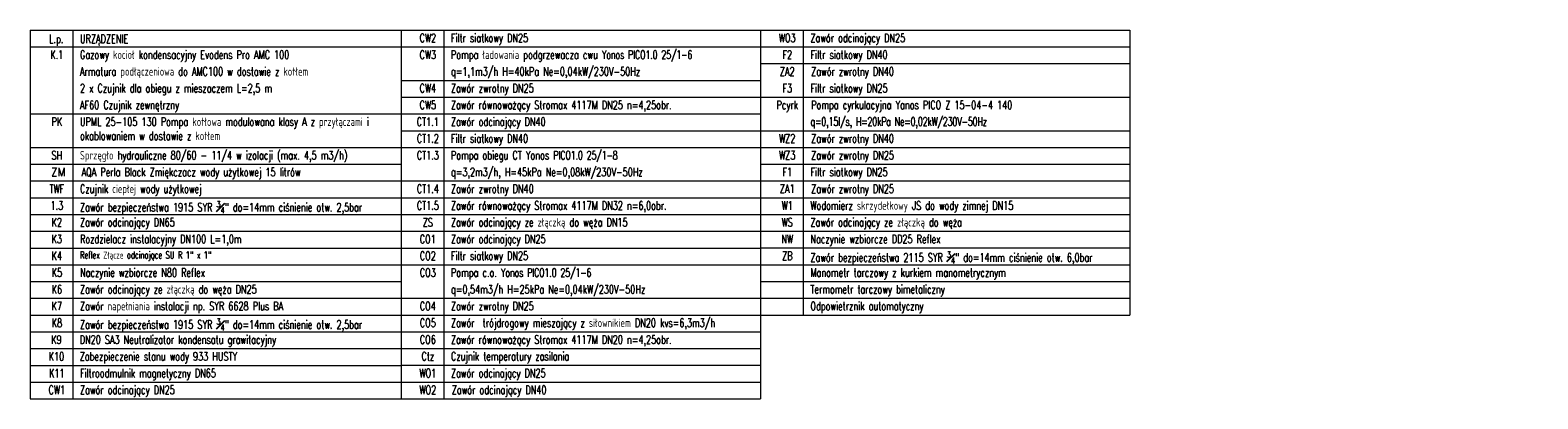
# Model space of a CAD drawing. Header units: millimetres. Extents: x -2127 to 74040, y -8065 to 13366.
# Tile 5 of 5: x 38613 to 74040, y 4700 to 13366. Entities that reach past the tile are written whole.
import ezdxf

# ---------------------------------------------------------------- set-up
doc = ezdxf.new("R2010")
doc.units = ezdxf.units.MM
doc.layers.add('IS-opisy', color=7, linetype='Continuous', lineweight=20)
doc.layers.add('URZĄDZENIA', color=7, linetype='Continuous', lineweight=15)
doc.layers.add('OPISY', color=7, linetype='Continuous')
doc.layers.add('ramka', color=7, linetype='Continuous', lineweight=18, true_color=0x000000)
doc.styles.add('IS', font='simplex.shx', dxfattribs={"width": 0.7})
doc.styles.add('Rg 5mm', font='simplex.shx', dxfattribs={"width": 0.9, "oblique": 15, "height": 60})

msp = doc.modelspace()

# ---------------------------------------------------------------- linework, layer by layer
at = {"layer": 'ramka', "lineweight": 15}
for p, q in [((38613, 13366), (38613, 4700)), ((39615, 13366), (39615, 4700)), ((47329, 13366), (47329, 4700)), ((47329, 13366), (47329, 7458)), ((47329, 13366), (55775, 13366)), ((48331, 13366), (48331, 4701)), ((55775, 13366), (55775, 4701)), ((55775, 13366), (64452, 13366)), ((56777, 13366), (56777, 6670)), ((64452, 13366), (64452, 6670)), ((38613, 12972), (47329, 12972)), ((47329, 12972), (55775, 12972)), ((55775, 12973), (64452, 12973)), ((55775, 12579), (64452, 12579)), ((47329, 12184), (55775, 12184)), ((47329, 11790), (55775, 11790)), ((55775, 11791), (64452, 11791)), ((38613, 11397), (47329, 11397)), ((47329, 11397), (55775, 11397)), ((47329, 11003), (55775, 11003)), ((55775, 11003), (64452, 11003)), ((38613, 10609), (47329, 10609)), ((47329, 10609), (55775, 10609)), ((55775, 10609), (64452, 10609)), ((38613, 10215), (47329, 10215)), ((55775, 10215), (64452, 10215)), ((38613, 9821), (47329, 9821)), ((47329, 9821), (55775, 9821)), ((55775, 9822), (64452, 9822)), ((38613, 9427), (47329, 9427)), ((47329, 9427), (55775, 9427)), ((55775, 9428), (64452, 9428)), ((38613, 9033), (47329, 9033)), ((47329, 9033), (55775, 9033)), ((55775, 9034), (64452, 9034)), ((38613, 8639), (47329, 8639)), ((47329, 8639), (55775, 8639)), ((55775, 8640), (64452, 8640)), ((38613, 8245), (47329, 8245)), ((47329, 8245), (55775, 8245)), ((55775, 8246), (64452, 8246)), ((38613, 7852), (47329, 7852)), ((38613, 7852), (47329, 7852)), ((47329, 7852), (55775, 7852)), ((55775, 7852), (64452, 7852)), ((38613, 7458), (47329, 7458)), ((55775, 7458), (64452, 7458)), ((38613, 7064), (47329, 7064)), ((38613, 7064), (47329, 7064)), ((47329, 7064), (55775, 7064)), ((55775, 7064), (64452, 7064)), ((38613, 6670), (47329, 6670)), ((47329, 6670), (55775, 6670)), ((55775, 6670), (64452, 6670)), ((55775, 6670), (64452, 6670)), ((38613, 6276), (47329, 6276)), ((47329, 6277), (55775, 6277)), ((38613, 5882), (47329, 5882)), ((47329, 5883), (55775, 5883)), ((38613, 5488), (47329, 5488)), ((47329, 5489), (55775, 5489)), ((38613, 5094), (47329, 5094)), ((47329, 5095), (55775, 5095)), ((38613, 4700), (47329, 4700)), ((47329, 4701), (55775, 4701))]:
    msp.add_line(p, q, dxfattribs=at)
at = {"layer": 'URZĄDZENIA'}
msp.add_line((38613, 13366), (47329, 13366), dxfattribs=at)

# ---------------------------------------------------------------- texts
at = {"layer": 'IS-opisy', "insert": (18740, 10953), "char_height": 180, "attachment_point": 1, "style": 'Rg 5mm'}
msp.add_mtext_dynamic_manual_height_columns('\\pi-900,l1200.0006,t1200.0006;-zasilanie\\P-powrót\\P-kondensat\\P-gaz', width=5420.82, gutter_width=500, heights=[0], dxfattribs=at)
at = {"layer": 'OPISY', "style": 'IS'}
for s, insert, char_height, attachment_point in [('L.p.', (39059, 13261), 199, 1), ('URZĄDZENIE', (39784, 13261), 199, 1), ('CW2', (47957, 13282), 199, 2), ('Filtr siatkowy DN25', (48500, 13282), 198.95, 1), ('WO3', (56403, 13283), 199, 2), ('Zawór odcinający DN25', (56947, 13283), 198.95, 1), ('K.1', (39239, 12889), 199, 2), ('Gazowy kocioł kondensacyjny Evodens Pro AMC 100', (39784, 12889), 198.95, 1), ('CW3', (47957, 12888), 199, 2), ('F2', (56403, 12889), 199, 2), ('Filtr siatkowy DN40', (56947, 12889), 198.95, 1), ('Armatura podłączeniowa do AMC100 w dostawie z kotłem', (39784, 12495), 198.95, 1), ('ZA2', (56403, 12495), 199, 2), ('Zawór zwrotny DN40', (56965, 12495), 198.95, 1), ('2 x Czujnik dla obiegu z mieszaczem L=2,5 m', (39784, 12101), 198.95, 1), ('CW4', (47957, 12101), 199, 2), ('Zawór zwrotny DN25', (48500, 12101), 198.95, 1), ('F3', (56403, 12101), 199, 2), ('Filtr siatkowy DN25', (56947, 12101), 198.95, 1), ('AF60 Czujnik zewnętrzny', (39784, 11707), 198.95, 1), ('CW5', (47957, 11707), 199, 2), ('Zawór równoważący Stromax 4117M DN25 n=4,25obr.', (48500, 11707), 198.95, 1), ('Pcyrk', (56403, 11707), 199, 2), ('Pompa cyrkulacyjna Yanos PICO Z 15-04-4 140', (56965, 11707), 198.95, 1), ('Zawór odcinający DN40', (48500, 11313), 198.95, 1), ('CT1.1', (47955, 11313), 199, 2), ('CT1.2', (47957, 10919), 199, 2), ('Filtr siatkowy DN40', (48500, 10919), 198.95, 1), ('WZ2', (56403, 10920), 199, 2), ('Zawór zwrotny DN40', (56965, 10919), 198.95, 1), ('Sprzęgło hydrauliczne 80/60 - 11/4 w izolacji (max. 4,5 m3/h)', (39784, 10525), 198.95, 1), ('CT1.3', (47957, 10525), 199, 2), ('WZ3', (56403, 10526), 199, 2), ('Zawór zwrotny DN25', (56965, 10525), 198.95, 1), ('{\\W0.9;ZM}', (39274, 10131), 199, 2), ('AQA Perla Black Zmiękczacz wody użytkowej 15 litrów', (39820, 10131), 198.95, 1), ('F1', (56403, 10132), 199, 2), ('Filtr siatkowy DN25', (56947, 10132), 198.95, 1), ('TWF', (39239, 9737), 199, 2), ('Czujnik ciepłej wody użytkowej ', (39784, 9737), 198.95, 1), ('CT1.4', (47957, 9737), 199, 2), ('Zawór zwrotny DN40', (48500, 9737), 198.95, 1), ('ZA1', (56403, 9738), 199, 2), ('Zawór zwrotny DN25', (56965, 9737), 198.95, 1), ('1.3', (39241, 9343), 199, 2), ('\\A1;Zawór bezpieczeństwa 1915 SYR {\\H0.7x;\\S3#4;}" do=14mm ciśnienie otw. 2,5bar ', (39784, 9343), 198.95, 1), ('CT1.5', (47957, 9343), 199, 2), ('Zawór równoważący Stromax 4117M DN32 n=6,0obr.', (48500, 9343), 198.95, 1), ('W1', (56401, 9344), 199, 2), ('Wodomierz skrzydełkowy JS do wody zimnej DN15', (56947, 9344), 198.95, 1), ('K2', (39239, 8950), 199, 2), ('Zawór odcinający DN65', (39784, 8950), 198.95, 1), ('ZS', (47957, 8950), 199, 2), ('Zawór odcinający ze złączką do węża DN15', (48500, 8950), 198.95, 1), ('WS', (56401, 8950), 199, 2), ('Zawór odcinający ze złączką do węża ', (56947, 8950), 198.95, 1), ('K3', (39239, 8556), 199, 2), ('Rozdzielacz instalacyjny DN100 L=1,0m', (39784, 8556), 198.95, 1), ('CO1', (47955, 8556), 199, 2), ('Zawór odcinający DN25', (48500, 8556), 198.95, 1), ('NW', (56401, 8556), 199, 2), ('Naczynie wzbiorcze DD25 Reflex', (56947, 8556), 198.95, 1), ('K4', (39239, 8162), 199, 2), ('{\\H0.83333x;Reflex Złącze odcinające SU R 1" x 1"}', (39784, 8162), 198.95, 1), ('CO2', (47957, 8162), 199, 2), ('Filtr siatkowy DN25', (48500, 8162), 198.95, 1), ('ZB', (56403, 8162), 199, 2), ('\\A1;Zawór bezpieczeństwa 2115 SYR {\\H0.7x;\\S3#4;}" do=14mm ciśnienie otw. 6,0bar', (56947, 8162), 198.95, 1), ('K5', (39241, 7768), 199, 2), ('Naczynie wzbiorcze N80 Reflex ', (39784, 7768), 198.95, 1), ('CO3', (47957, 7767), 199, 2), ('K6', (39241, 7374), 199, 2), ('Zawór odcinający ze złączką do węża DN25', (39784, 7374), 198.95, 1), ('K7', (39239, 6980), 199, 2), ('Zawór napełniania instalacji np. SYR 6628 Plus BA', (39784, 6980), 198.95, 1), ('CO4', (47957, 6980), 199, 2), ('Zawór zwrotny DN25', (48500, 6980), 198.95, 1), ('Odpowietrznik automatyczny', (56947, 6981), 198.95, 1), ('K8', (39241, 6586), 199, 2), ('\\A1;Zawór bezpieczeństwa 1915 SYR {\\H0.7x;\\S3#4;}" do=14mm ciśnienie otw. 2,5bar ', (39784, 6586), 198.95, 1), ('CO5', (47957, 6587), 199, 2), ('Zawór  trójdrogowy mieszający z siłownikiem DN20 kvs=6,3m3/h', (48500, 6587), 198.95, 1), ('K9', (39231, 6192), 199, 2), ('DN20 SA3 Neutralizator kondensatu grawitacyjny', (39777, 6192), 198.95, 1), ('CO6', (47957, 6193), 199, 2), ('Zawór równoważący Stromax 4117M DN20 n=4,25obr.', (48500, 6193), 198.95, 1), ('K10', (39231, 5798), 199, 2), ('Zabezpieczenie stanu wody 933 HUSTY', (39777, 5798), 198.95, 1), ('Ctz', (47957, 5800), 199, 2), ('Czujnik temperatury zasilania', (48500, 5800), 198.95, 1), ('K11', (39239, 5404), 199, 2), ('Filtroodmulnik magnetyczny DN65', (39784, 5404), 198.95, 1), ('WO1', (47957, 5405), 199, 2), ('Zawór odcinający DN25', (48500, 5405), 198.95, 1), ('CW1', (39239, 5011), 199, 2), ('Zawór odcinający DN25', (39784, 5011), 198.95, 1), ('WO2', (47957, 5011), 199, 2), ('Zawór odcinający DN40', (48519, 5011), 198.95, 1)]:
    msp.add_mtext(s, dxfattribs=dict(at, insert=insert, char_height=char_height, attachment_point=attachment_point))
at = {"layer": 'OPISY', "color": 1, "char_height": 198.95, "attachment_point": 1, "style": 'IS'}
for s, insert in [('{\\C256;Pompa ładowania podgrzewacza cwu \\T0.95;Yonos PICO1.0 25/1-6 }', (48500, 12888)), ('{\\C256;q=1,1m3/h H=40kPa Ne=0,04kW/230V-50Hz}', (48500, 12494)), ('{\\C256;Pompa obiegu CT Yonos \\T0.95;PICO1.0 25/1-8 }', (48500, 10525)), ('{\\C256;q=3,2m3/h, H=45kPa Ne=0,08kW/230V-50Hz}', (48500, 10131)), ('{\\C256;Pompa c.o. \\T0.95;Yonos PICO1.0 25/1-6 }', (48500, 7767)), ('{\\C256;q=0,54m3/h H=25kPa Ne=0,04kW/230V-50Hz}', (48500, 7373))]:
    msp.add_mtext(s, dxfattribs=dict(at, insert=insert))
at = {"layer": 'OPISY', "style": 'IS'}
for s, insert, char_height, width, attachment_point in [('UPML 25-105 130 Pompa kotłowa modulowana klasy A z przyłączami i okablowaniem w dostawie z kotłem', (39784, 11313), 198.95, 7433.21, 1), ('PK', (39239, 11313), 199, 532.92, 2), ('\\pt1790.56204;{\\T0.95;q=0,15l/s, H=20kPa Ne=0,02kW/230V-50Hz}', (56947, 11317), 198.95, 8628.26, 1), ('SH', (39239, 10525), 199, 532.92, 2), ('Manometr tarczowy z kurkiem manometrycznym', (56947, 7768), 198.95, 6569.19, 1), ('Termometr tarczowy bimetaliczny ', (56947, 7375), 198.95, 6534.31, 1)]:
    msp.add_mtext(s, dxfattribs=dict(at, insert=insert, char_height=char_height, width=width, attachment_point=attachment_point))

doc.saveas('drawing.dxf')
